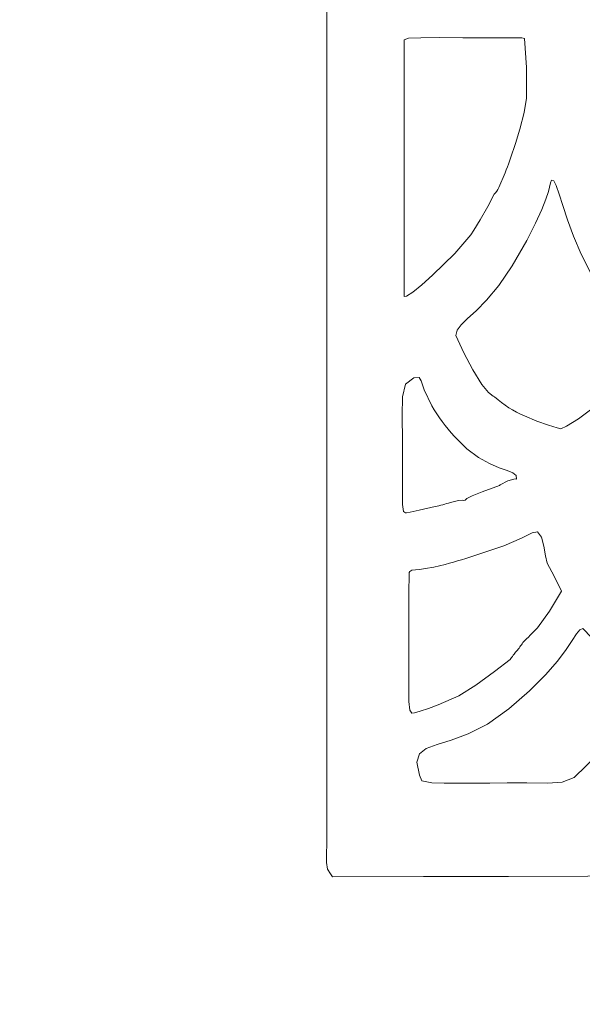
# Model space of a CAD drawing. Header units: millimetres. Extents: x -285 to 176, y -252 to 158.
# Tile 133 of 256: x 7 to 13, y -51 to -40. Entities that reach past the tile are written whole.
import ezdxf

# ---------------------------------------------------------------- set-up
doc = ezdxf.new("R2010")
doc.units = ezdxf.units.MM
doc.header["$MEASUREMENT"] = 0
doc.layers.add('Layer 1', color=7, linetype='Continuous')

msp = doc.modelspace()

# ---------------------------------------------------------------- linework, layer by layer
at = {"layer": 'Layer 1', "color": 1, "lineweight": 9}
msp.add_open_spline([(-4.334, -26.4073), (-4.334, -26.4073), (-6.4683, -24.2765), (-6.4683, -24.2765), (-6.4683, -24.2765), (-6.4683, -24.2765), (0.6049, -17.2034), (0.6049, -17.2034), (0.6049, -17.2034), (0.6049, -17.2034), (2.7357, -19.3376), (2.7357, -19.3376), (2.7357, -19.3376), (2.7357, -19.3376), (12.0948, -9.9785), (12.0948, -9.9785), (12.0948, -9.9785), (12.0948, -9.9785), (10.0275, -7.9112), (10.0275, -7.9112), (10.0275, -7.9112), (10.0275, -7.9112), (17.1008, -0.838), (17.1008, -0.838), (17.1008, -0.838), (17.1008, -0.838), (19.168, -2.9088), (19.168, -2.9088), (19.168, -2.9088), (19.168, -2.9088), (27.4089, 5.3356), (27.4089, 5.3356), (27.4089, 5.3356), (27.4089, 5.3356), (35.6145, -2.87), (35.6145, -2.87), (35.6145, -2.87), (35.6145, -2.87), (37.6465, -0.838), (37.6465, -0.838), (37.6465, -0.838), (37.6465, -0.838), (44.7163, -7.9112), (44.7163, -7.9112), (44.7163, -7.9112), (44.7163, -7.9112), (42.6877, -9.9432), (42.6877, -9.9432), (42.6877, -9.9432), (42.6877, -9.9432), (52.0469, -19.3024), (52.0469, -19.3024), (52.0469, -19.3024), (52.0469, -19.3024), (54.1424, -17.2034), (54.1424, -17.2034), (54.1424, -17.2034), (54.1424, -17.2034), (61.212, -24.2765), (61.212, -24.2765), (61.212, -24.2765), (61.212, -24.2765), (59.1166, -26.372), (59.1166, -26.372), (59.1166, -26.372), (59.1166, -26.372), (60.5982, -27.8537), (60.5982, -27.8537), (60.5982, -27.8537), (60.5982, -27.8537), (61.8752, -29.6598), (61.8752, -29.6598), (61.8752, -29.6598), (61.8752, -29.6598), (61.8752, -73.6689), (61.8752, -73.6689), (61.8752, -73.6689), (61.8752, -73.6689), (61.8752, -73.9617), (61.8752, -73.9617), (61.8752, -73.9617), (61.8752, -73.9617), (61.8752, -103.3622), (61.8752, -103.3622), (61.8752, -103.3622), (61.8752, -103.3622), (50.7204, -103.3622), (50.7204, -103.3622), (50.7204, -103.3622), (50.7204, -103.3622), (50.7204, -106.2513), (50.7204, -106.2513), (50.7204, -106.2513), (50.7204, -106.2513), (35.4205, -106.2513), (35.4205, -106.2513), (35.4205, -106.2513), (35.4205, -106.2513), (35.4205, -103.3622), (35.4205, -103.3622), (35.4205, -103.3622), (35.4205, -103.3622), (19.3338, -103.3622), (19.3338, -103.3622), (19.3338, -103.3622), (19.3338, -103.3622), (19.3338, -106.2513), (19.3338, -106.2513), (19.3338, -106.2513), (19.3338, -106.2513), (4.0338, -106.2513), (4.0338, -106.2513), (4.0338, -106.2513), (4.0338, -106.2513), (4.0338, -103.3622), (4.0338, -103.3622), (4.0338, -103.3622), (4.0338, -103.3622), (-7.121, -103.3622), (-7.121, -103.3622), (-7.121, -103.3622), (-7.121, -103.3622), (-7.121, -73.6972), (-7.121, -73.6972), (-7.121, -73.6972), (-7.121, -73.6972), (-7.121, -29.6598), (-7.121, -29.6598), (-7.121, -29.6598), (-7.121, -29.6598), (-5.8757, -27.9489), (-5.8757, -27.9489), (-5.8757, -27.9489), (-5.8757, -27.9489), (-4.334, -26.4073), (-4.334, -26.4073)], degree=3, knots=[0, 0, 0, 0, 0.0285714, 0.0285714, 0.0285714, 0.0285714, 0.0571429, 0.0571429, 0.0571429, 0.0571429, 0.0857143, 0.0857143, 0.0857143, 0.0857143, 0.1142857, 0.1142857, 0.1142857, 0.1142857, 0.1428571, 0.1428571, 0.1428571, 0.1428571, 0.1714286, 0.1714286, 0.1714286, 0.1714286, 0.2, 0.2, 0.2, 0.2, 0.2285714, 0.2285714, 0.2285714, 0.2285714, 0.2571429, 0.2571429, 0.2571429, 0.2571429, 0.2857143, 0.2857143, 0.2857143, 0.2857143, 0.3142857, 0.3142857, 0.3142857, 0.3142857, 0.3428571, 0.3428571, 0.3428571, 0.3428571, 0.3714286, 0.3714286, 0.3714286, 0.3714286, 0.4, 0.4, 0.4, 0.4, 0.4285714, 0.4285714, 0.4285714, 0.4285714, 0.4571429, 0.4571429, 0.4571429, 0.4571429, 0.4857143, 0.4857143, 0.4857143, 0.4857143, 0.5142857, 0.5142857, 0.5142857, 0.5142857, 0.5428571, 0.5428571, 0.5428571, 0.5428571, 0.5714286, 0.5714286, 0.5714286, 0.5714286, 0.6, 0.6, 0.6, 0.6, 0.6285714, 0.6285714, 0.6285714, 0.6285714, 0.6571429, 0.6571429, 0.6571429, 0.6571429, 0.6857143, 0.6857143, 0.6857143, 0.6857143, 0.7142857, 0.7142857, 0.7142857, 0.7142857, 0.7428571, 0.7428571, 0.7428571, 0.7428571, 0.7714286, 0.7714286, 0.7714286, 0.7714286, 0.8, 0.8, 0.8, 0.8, 0.8285714, 0.8285714, 0.8285714, 0.8285714, 0.8571429, 0.8571429, 0.8571429, 0.8571429, 0.8857143, 0.8857143, 0.8857143, 0.8857143, 0.9142857, 0.9142857, 0.9142857, 0.9142857, 0.9428571, 0.9428571, 0.9428571, 0.9428571, 1, 1, 1, 1], dxfattribs=at)
at = {"layer": 'Layer 1', "color": 3, "lineweight": 9}
for points, knots in [([(10.1158, -48.7346), (10.1158, -48.7346), (10.114, -48.851), (10.114, -48.851), (10.114, -48.851), (10.114, -48.851), (10.1145, -48.9462), (10.1145, -48.9462), (10.1145, -48.9462), (10.1145, -48.9462), (10.1262, -49.0203), (10.1262, -49.0203), (10.1262, -49.0203), (10.1262, -49.0203), (10.158, -49.0733), (10.158, -49.0733), (10.158, -49.0733), (10.158, -49.0733), (10.1792, -49.105), (10.1792, -49.105), (10.1792, -49.105), (10.1792, -49.105), (11.1942, -49.1024), (11.1942, -49.1024), (11.1942, -49.1024), (11.1942, -49.1024), (12.1438, -49.0999), (12.1438, -49.0999), (12.1438, -49.0999), (12.1438, -49.0999), (13.0279, -49.0974), (13.0279, -49.0974), (13.0279, -49.0974), (13.0279, -49.0974), (13.8465, -49.0951), (13.8465, -49.0951), (13.8465, -49.0951), (13.8465, -49.0951), (14.5996, -49.0928), (14.5996, -49.0928), (14.5996, -49.0928), (14.5996, -49.0928), (15.2874, -49.0906), (15.2874, -49.0906), (15.2874, -49.0906), (15.2874, -49.0906), (15.9097, -49.0885), (15.9097, -49.0885), (15.9097, -49.0885), (15.9097, -49.0885), (16.4666, -49.0865), (16.4666, -49.0865), (16.4666, -49.0865), (16.4666, -49.0865), (16.9581, -49.0845), (16.9581, -49.0845), (16.9581, -49.0845), (16.9581, -49.0845), (17.3842, -49.0827), (17.3842, -49.0827), (17.3842, -49.0827), (17.3842, -49.0827), (17.745, -49.0809), (17.745, -49.0809), (17.745, -49.0809), (17.745, -49.0809), (18.0403, -49.0792), (18.0403, -49.0792), (18.0403, -49.0792), (18.0403, -49.0792), (18.2704, -49.0776), (18.2704, -49.0776), (18.2704, -49.0776), (18.2704, -49.0776), (18.435, -49.0761), (18.435, -49.0761), (18.435, -49.0761), (18.435, -49.0761), (18.5343, -49.0746), (18.5343, -49.0746), (18.5343, -49.0746), (18.5343, -49.0746), (18.5683, -49.0733), (18.5683, -49.0733), (18.5683, -49.0733), (18.5683, -49.0733), (18.5974, -49.0454), (18.5974, -49.0454), (18.5974, -49.0454), (18.5974, -49.0454), (18.6, -49.0415), (18.6, -49.0415), (18.6, -49.0415), (18.6, -49.0415), (18.6, -38.4688), (18.6, -38.4688), (18.6, -38.4688), (18.6, -38.4688), (18.5939, -38.4172), (18.5939, -38.4172), (18.5939, -38.4172), (18.5939, -38.4172), (18.5885, -38.3494), (18.5885, -38.3494), (18.5885, -38.3494), (18.5885, -38.3494), (18.584, -38.2427), (18.584, -38.2427), (18.584, -38.2427), (18.584, -38.2427), (18.5802, -38.0747), (18.5802, -38.0747), (18.5802, -38.0747), (18.5802, -38.0747), (18.5785, -37.9606), (18.5785, -37.9606), (18.5785, -37.9606), (18.5785, -37.9606), (18.577, -37.8227), (18.577, -37.8227), (18.577, -37.8227), (18.577, -37.8227), (18.5757, -37.6582), (18.5757, -37.6582), (18.5757, -37.6582), (18.5757, -37.6582), (18.5745, -37.4642), (18.5745, -37.4642), (18.5745, -37.4642), (18.5745, -37.4642), (18.5734, -37.238), (18.5734, -37.238), (18.5734, -37.238), (18.5734, -37.238), (18.5725, -36.9767), (18.5725, -36.9767), (18.5725, -36.9767), (18.5725, -36.9767), (18.5717, -36.6774), (18.5717, -36.6774), (18.5717, -36.6774), (18.5717, -36.6774), (18.5709, -36.3375), (18.5709, -36.3375), (18.5709, -36.3375), (18.5709, -36.3375), (18.5703, -35.954), (18.5703, -35.954), (18.5703, -35.954), (18.5703, -35.954), (18.5698, -35.5242), (18.5698, -35.5242), (18.5698, -35.5242), (18.5698, -35.5242), (18.5694, -35.0452), (18.5694, -35.0452), (18.5694, -35.0452), (18.5694, -35.0452), (18.5691, -34.5141), (18.5691, -34.5141), (18.5691, -34.5141), (18.5691, -34.5141), (18.5688, -33.9283), (18.5688, -33.9283), (18.5688, -33.9283), (18.5688, -33.9283), (18.5686, -33.2848), (18.5686, -33.2848), (18.5686, -33.2848), (18.5686, -33.2848), (18.5684, -32.5808), (18.5684, -32.5808), (18.5684, -32.5808), (18.5684, -32.5808), (18.5683, -31.8136), (18.5683, -31.8136), (18.5683, -31.8136), (18.5683, -31.8136), (18.5683, -30.9803), (18.5683, -30.9803), (18.5683, -30.9803), (18.5683, -30.9803), (18.5682, -30.078), (18.5682, -30.078), (18.5682, -30.078), (18.5682, -30.078), (18.5682, -29.1041), (18.5682, -29.1041), (18.5682, -29.1041), (18.5682, -29.1041), (18.5682, -28.0555), (18.5682, -28.0555), (18.5682, -28.0555), (18.5682, -28.0555), (18.5683, -26.9296), (18.5683, -26.9296), (18.5683, -26.9296), (18.5683, -26.9296), (18.5683, -25.7235), (18.5683, -25.7235), (18.5683, -25.7235), (18.5683, -25.7235), (18.5683, -24.4343), (18.5683, -24.4343), (18.5683, -24.4343), (18.5683, -24.4343), (18.5683, -23.0594), (18.5683, -23.0594), (18.5683, -23.0594), (18.5683, -23.0594), (18.5672, -22.7164), (18.5672, -22.7164), (18.5672, -22.7164), (18.5672, -22.7164), (18.5601, -22.3181), (18.5601, -22.3181), (18.5601, -22.3181), (18.5601, -22.3181), (18.5412, -21.8703), (18.5412, -21.8703), (18.5412, -21.8703), (18.5412, -21.8703), (18.5048, -21.3784), (18.5048, -21.3784), (18.5048, -21.3784), (18.5048, -21.3784), (18.4453, -20.8482), (18.4453, -20.8482), (18.4453, -20.8482), (18.4453, -20.8482), (18.357, -20.2853), (18.357, -20.2853), (18.357, -20.2853), (18.357, -20.2853), (18.2341, -19.6952), (18.2341, -19.6952), (18.2341, -19.6952), (18.2341, -19.6952), (18.0709, -19.0836), (18.0709, -19.0836), (18.0709, -19.0836), (18.0709, -19.0836), (17.9781, -18.7968), (17.9781, -18.7968), (17.9781, -18.7968), (17.9781, -18.7968), (17.8566, -18.4625), (17.8566, -18.4625), (17.8566, -18.4625), (17.8566, -18.4625), (17.708, -18.0923), (17.708, -18.0923), (17.708, -18.0923), (17.708, -18.0923), (17.5338, -17.6976), (17.5338, -17.6976), (17.5338, -17.6976), (17.5338, -17.6976), (17.1144, -16.8805), (17.1144, -16.8805), (17.1144, -16.8805), (17.1144, -16.8805), (16.6103, -16.1027), (16.6103, -16.1027), (16.6103, -16.1027), (16.2914, -15.685), (15.9412, -15.2923), (15.5626, -14.9279), (15.5626, -14.9279), (15.5626, -14.9279), (15.1867, -14.5831), (15.1867, -14.5831), (15.1867, -14.5831), (15.1867, -14.5831), (14.7984, -14.273), (14.7984, -14.273), (14.7984, -14.273), (14.7984, -14.273), (14.624, -14.1481), (14.624, -14.1481), (14.624, -14.1481), (14.624, -14.1481), (14.4757, -14.0523), (14.4757, -14.0523), (14.4757, -14.0523), (14.4757, -14.0523), (14.3632, -13.9924), (14.3632, -13.9924), (14.3632, -13.9924), (14.3632, -13.9924), (14.2961, -13.9754), (14.2961, -13.9754), (14.2961, -13.9754), (14.2961, -13.9754), (14.2581, -13.9994), (14.2581, -13.9994), (14.2581, -13.9994), (14.2581, -13.9994), (14.175, -14.0602), (14.175, -14.0602), (14.175, -14.0602), (14.175, -14.0602), (14.0575, -14.1491), (14.0575, -14.1491), (14.0575, -14.1491), (14.0575, -14.1491), (13.9165, -14.2572), (13.9165, -14.2572), (13.9165, -14.2572), (13.9165, -14.2572), (13.6071, -14.4958), (13.6071, -14.4958), (13.6071, -14.4958), (13.6071, -14.4958), (13.3331, -14.7057), (13.3331, -14.7057), (13.3331, -14.7057), (13.3331, -14.7057), (13.3089, -14.7262), (13.3089, -14.7262), (13.3089, -14.7262), (13.3089, -14.7262), (13.2486, -14.7799), (13.2486, -14.7799), (13.2486, -14.7799), (13.2486, -14.7799), (13.1588, -14.863), (13.1588, -14.863), (13.1588, -14.863), (13.1588, -14.863), (13.046, -14.9715), (13.046, -14.9715), (13.046, -14.9715), (13.046, -14.9715), (12.7779, -15.2499), (12.7779, -15.2499), (12.7779, -15.2499), (12.7779, -15.2499), (12.4969, -15.5841), (12.4969, -15.5841), (12.4969, -15.5841), (12.4969, -15.5841), (12.4759, -15.6008), (12.4759, -15.6008), (12.4759, -15.6008), (12.4759, -15.6008), (12.421, -15.65), (12.421, -15.65), (12.421, -15.65), (12.421, -15.65), (12.3283, -15.7499), (12.3283, -15.7499), (12.3283, -15.7499), (12.3283, -15.7499), (12.194, -15.9187), (12.194, -15.9187), (12.194, -15.9187), (12.194, -15.9187), (12.11, -16.0347), (12.11, -16.0347), (12.11, -16.0347), (12.11, -16.0347), (12.0142, -16.1747), (12.0142, -16.1747), (12.0142, -16.1747), (12.0142, -16.1747), (11.9061, -16.341), (11.9061, -16.341), (11.9061, -16.341), (11.9061, -16.341), (11.7851, -16.536), (11.7851, -16.536), (11.7851, -16.536), (11.7851, -16.536), (11.6509, -16.7619), (11.6509, -16.7619), (11.6509, -16.7619), (11.6509, -16.7619), (11.5028, -17.021), (11.5028, -17.021), (11.5028, -17.021), (11.5028, -17.021), (11.3406, -17.3155), (11.3406, -17.3155), (11.3406, -17.3155), (11.3406, -17.3155), (11.1635, -17.6478), (11.1635, -17.6478), (11.1635, -17.6478), (11.1635, -17.6478), (11.055, -17.8796), (11.055, -17.8796), (11.055, -17.8796), (11.055, -17.8796), (10.9328, -18.182), (10.9328, -18.182), (10.9328, -18.182), (10.9328, -18.182), (10.8046, -18.5331), (10.8046, -18.5331), (10.8046, -18.5331), (10.8046, -18.5331), (10.678, -18.9108), (10.678, -18.9108), (10.678, -18.9108), (10.678, -18.9108), (10.5604, -19.2931), (10.5604, -19.2931), (10.5604, -19.2931), (10.5604, -19.2931), (10.4595, -19.658), (10.4595, -19.658), (10.4595, -19.658), (10.4595, -19.658), (10.3828, -19.9836), (10.3828, -19.9836), (10.3828, -19.9836), (10.3828, -19.9836), (10.3379, -20.2478), (10.3379, -20.2478), (10.3379, -20.2478), (10.3379, -20.2478), (10.3139, -20.4335), (10.3139, -20.4335), (10.3139, -20.4335), (10.3139, -20.4335), (10.2909, -20.5856), (10.2909, -20.5856), (10.2909, -20.5856), (10.2909, -20.5856), (10.269, -20.7117), (10.269, -20.7117), (10.269, -20.7117), (10.269, -20.7117), (10.2482, -20.8192), (10.2482, -20.8192), (10.2482, -20.8192), (10.2482, -20.8192), (10.2103, -21.0091), (10.2103, -21.0091), (10.2103, -21.0091), (10.2103, -21.0091), (10.178, -21.2157), (10.178, -21.2157), (10.178, -21.2157), (10.178, -21.2157), (10.164, -21.3442), (10.164, -21.3442), (10.164, -21.3442), (10.164, -21.3442), (10.1517, -21.4996), (10.1517, -21.4996), (10.1517, -21.4996), (10.1517, -21.4996), (10.1411, -21.6893), (10.1411, -21.6893), (10.1411, -21.6893), (10.1411, -21.6893), (10.1322, -21.9211), (10.1322, -21.9211), (10.1322, -21.9211), (10.1322, -21.9211), (10.1252, -22.2024), (10.1252, -22.2024), (10.1252, -22.2024), (10.1252, -22.2024), (10.12, -22.5409), (10.12, -22.5409), (10.12, -22.5409), (10.12, -22.5409), (10.1169, -22.9439), (10.1169, -22.9439), (10.1169, -22.9439), (10.1169, -22.9439), (10.1158, -23.4193), (10.1158, -23.4193), (10.1158, -23.4193), (10.1158, -23.4193), (10.1158, -48.7346), (10.1158, -48.7346), (10.1158, -48.7346), (10.1158, -48.7346), (10.1158, -48.7346), (10.1158, -48.7346)], [0, 0, 0, 0, 0.0081967, 0.0081967, 0.0081967, 0.0081967, 0.0163934, 0.0163934, 0.0163934, 0.0163934, 0.0245902, 0.0245902, 0.0245902, 0.0245902, 0.0327869, 0.0327869, 0.0327869, 0.0327869, 0.0409836, 0.0409836, 0.0409836, 0.0409836, 0.0491803, 0.0491803, 0.0491803, 0.0491803, 0.057377, 0.057377, 0.057377, 0.057377, 0.0655738, 0.0655738, 0.0655738, 0.0655738, 0.0737705, 0.0737705, 0.0737705, 0.0737705, 0.0819672, 0.0819672, 0.0819672, 0.0819672, 0.0901639, 0.0901639, 0.0901639, 0.0901639, 0.0983607, 0.0983607, 0.0983607, 0.0983607, 0.1065574, 0.1065574, 0.1065574, 0.1065574, 0.1147541, 0.1147541, 0.1147541, 0.1147541, 0.1229508, 0.1229508, 0.1229508, 0.1229508, 0.1311475, 0.1311475, 0.1311475, 0.1311475, 0.1393443, 0.1393443, 0.1393443, 0.1393443, 0.147541, 0.147541, 0.147541, 0.147541, 0.1557377, 0.1557377, 0.1557377, 0.1557377, 0.1639344, 0.1639344, 0.1639344, 0.1639344, 0.1721311, 0.1721311, 0.1721311, 0.1721311, 0.1803279, 0.1803279, 0.1803279, 0.1803279, 0.1885246, 0.1885246, 0.1885246, 0.1885246, 0.1967213, 0.1967213, 0.1967213, 0.1967213, 0.204918, 0.204918, 0.204918, 0.204918, 0.2131148, 0.2131148, 0.2131148, 0.2131148, 0.2213115, 0.2213115, 0.2213115, 0.2213115, 0.2295082, 0.2295082, 0.2295082, 0.2295082, 0.2377049, 0.2377049, 0.2377049, 0.2377049, 0.2459016, 0.2459016, 0.2459016, 0.2459016, 0.2540984, 0.2540984, 0.2540984, 0.2540984, 0.2622951, 0.2622951, 0.2622951, 0.2622951, 0.2704918, 0.2704918, 0.2704918, 0.2704918, 0.2786885, 0.2786885, 0.2786885, 0.2786885, 0.2868852, 0.2868852, 0.2868852, 0.2868852, 0.295082, 0.295082, 0.295082, 0.295082, 0.3032787, 0.3032787, 0.3032787, 0.3032787, 0.3114754, 0.3114754, 0.3114754, 0.3114754, 0.3196721, 0.3196721, 0.3196721, 0.3196721, 0.3278689, 0.3278689, 0.3278689, 0.3278689, 0.3360656, 0.3360656, 0.3360656, 0.3360656, 0.3442623, 0.3442623, 0.3442623, 0.3442623, 0.352459, 0.352459, 0.352459, 0.352459, 0.3606557, 0.3606557, 0.3606557, 0.3606557, 0.3688525, 0.3688525, 0.3688525, 0.3688525, 0.3770492, 0.3770492, 0.3770492, 0.3770492, 0.3852459, 0.3852459, 0.3852459, 0.3852459, 0.3934426, 0.3934426, 0.3934426, 0.3934426, 0.4016393, 0.4016393, 0.4016393, 0.4016393, 0.4098361, 0.4098361, 0.4098361, 0.4098361, 0.4180328, 0.4180328, 0.4180328, 0.4180328, 0.4262295, 0.4262295, 0.4262295, 0.4262295, 0.4344262, 0.4344262, 0.4344262, 0.4344262, 0.442623, 0.442623, 0.442623, 0.442623, 0.4508197, 0.4508197, 0.4508197, 0.4508197, 0.4590164, 0.4590164, 0.4590164, 0.4590164, 0.4672131, 0.4672131, 0.4672131, 0.4672131, 0.4754098, 0.4754098, 0.4754098, 0.4754098, 0.4836066, 0.4836066, 0.4836066, 0.4836066, 0.4918033, 0.4918033, 0.4918033, 0.4918033, 0.5, 0.5, 0.5, 0.5, 0.5081967, 0.5081967, 0.5081967, 0.5081967, 0.5163934, 0.5163934, 0.5163934, 0.5163934, 0.5245902, 0.5245902, 0.5245902, 0.5245902, 0.5327869, 0.5327869, 0.5327869, 0.5327869, 0.5409836, 0.5409836, 0.5409836, 0.5409836, 0.5491803, 0.5491803, 0.5491803, 0.5491803, 0.557377, 0.557377, 0.557377, 0.557377, 0.5655738, 0.5655738, 0.5655738, 0.5655738, 0.5737705, 0.5737705, 0.5737705, 0.5737705, 0.5819672, 0.5819672, 0.5819672, 0.5819672, 0.5901639, 0.5901639, 0.5901639, 0.5901639, 0.5983607, 0.5983607, 0.5983607, 0.5983607, 0.6065574, 0.6065574, 0.6065574, 0.6065574, 0.6147541, 0.6147541, 0.6147541, 0.6147541, 0.6229508, 0.6229508, 0.6229508, 0.6229508, 0.6311475, 0.6311475, 0.6311475, 0.6311475, 0.6393443, 0.6393443, 0.6393443, 0.6393443, 0.647541, 0.647541, 0.647541, 0.647541, 0.6557377, 0.6557377, 0.6557377, 0.6557377, 0.6639344, 0.6639344, 0.6639344, 0.6639344, 0.6721311, 0.6721311, 0.6721311, 0.6721311, 0.6803279, 0.6803279, 0.6803279, 0.6803279, 0.6885246, 0.6885246, 0.6885246, 0.6885246, 0.6967213, 0.6967213, 0.6967213, 0.6967213, 0.704918, 0.704918, 0.704918, 0.704918, 0.7131148, 0.7131148, 0.7131148, 0.7131148, 0.7213115, 0.7213115, 0.7213115, 0.7213115, 0.7295082, 0.7295082, 0.7295082, 0.7295082, 0.7377049, 0.7377049, 0.7377049, 0.7377049, 0.7459016, 0.7459016, 0.7459016, 0.7459016, 0.7540984, 0.7540984, 0.7540984, 0.7540984, 0.7622951, 0.7622951, 0.7622951, 0.7622951, 0.7704918, 0.7704918, 0.7704918, 0.7704918, 0.7786885, 0.7786885, 0.7786885, 0.7786885, 0.7868852, 0.7868852, 0.7868852, 0.7868852, 0.795082, 0.795082, 0.795082, 0.795082, 0.8032787, 0.8032787, 0.8032787, 0.8032787, 0.8114754, 0.8114754, 0.8114754, 0.8114754, 0.8196721, 0.8196721, 0.8196721, 0.8196721, 0.8278689, 0.8278689, 0.8278689, 0.8278689, 0.8360656, 0.8360656, 0.8360656, 0.8360656, 0.8442623, 0.8442623, 0.8442623, 0.8442623, 0.852459, 0.852459, 0.852459, 0.852459, 0.8606557, 0.8606557, 0.8606557, 0.8606557, 0.8688525, 0.8688525, 0.8688525, 0.8688525, 0.8770492, 0.8770492, 0.8770492, 0.8770492, 0.8852459, 0.8852459, 0.8852459, 0.8852459, 0.8934426, 0.8934426, 0.8934426, 0.8934426, 0.9016393, 0.9016393, 0.9016393, 0.9016393, 0.9098361, 0.9098361, 0.9098361, 0.9098361, 0.9180328, 0.9180328, 0.9180328, 0.9180328, 0.9262295, 0.9262295, 0.9262295, 0.9262295, 0.9344262, 0.9344262, 0.9344262, 0.9344262, 0.942623, 0.942623, 0.942623, 0.942623, 0.9508197, 0.9508197, 0.9508197, 0.9508197, 0.9590164, 0.9590164, 0.9590164, 0.9590164, 0.9672131, 0.9672131, 0.9672131, 0.9672131, 0.9754098, 0.9754098, 0.9754098, 0.9754098, 0.9836066, 0.9836066, 0.9836066, 0.9836066, 1, 1, 1, 1]), ([(10.9801, -42.628), (10.9801, -42.628), (11.0069, -42.6268), (11.0069, -42.6268), (11.0069, -42.6268), (11.0069, -42.6268), (11.0766, -42.5801), (11.0766, -42.5801), (11.0766, -42.5801), (11.0766, -42.5801), (11.1772, -42.4984), (11.1772, -42.4984), (11.1772, -42.4984), (11.1772, -42.4984), (11.2968, -42.3925), (11.2968, -42.3925), (11.2968, -42.3925), (11.2968, -42.3925), (11.5447, -42.1508), (11.5447, -42.1508), (11.5447, -42.1508), (11.5447, -42.1508), (11.7244, -41.9401), (11.7244, -41.9401), (11.7244, -41.9401), (11.7244, -41.9401), (11.7563, -41.8904), (11.7563, -41.8904), (11.7563, -41.8904), (11.7563, -41.8904), (11.8285, -41.7725), (11.8285, -41.7725), (11.8285, -41.7725), (11.8285, -41.7725), (11.914, -41.6256), (11.914, -41.6256), (11.914, -41.6256), (11.914, -41.6256), (11.9855, -41.4886), (11.9855, -41.4886), (11.9855, -41.4886), (12.0061, -41.4669), (12.0228, -41.4418), (12.0348, -41.4145), (12.0348, -41.4145), (12.0348, -41.4145), (12.1054, -41.2487), (12.1054, -41.2487), (12.1054, -41.2487), (12.1405, -41.1628), (12.1722, -41.0758), (12.2007, -40.9876), (12.2007, -40.9876), (12.2007, -40.9876), (12.2238, -40.9206), (12.2238, -40.9206), (12.2238, -40.9206), (12.2238, -40.9206), (12.2717, -40.764), (12.2717, -40.764), (12.2717, -40.764), (12.2717, -40.764), (12.3203, -40.5763), (12.3203, -40.5763), (12.3203, -40.5763), (12.3203, -40.5763), (12.3453, -40.4161), (12.3453, -40.4161), (12.3453, -40.4161), (12.3453, -40.4161), (12.3462, -40.0735), (12.3462, -40.0735), (12.3462, -40.0735), (12.3462, -40.0735), (12.3206, -39.7494), (12.3206, -39.7494), (12.3206, -39.7494), (12.3206, -39.7494), (12.2926, -39.7438), (12.2926, -39.7438), (12.2926, -39.7438), (12.2926, -39.7438), (12.1994, -39.7418), (12.1994, -39.7418), (12.1994, -39.7418), (12.1994, -39.7418), (12.1142, -39.7417), (12.1142, -39.7417), (12.1142, -39.7417), (12.1142, -39.7417), (11.9957, -39.7419), (11.9957, -39.7419), (11.9957, -39.7419), (11.9957, -39.7419), (11.8383, -39.7421), (11.8383, -39.7421), (11.8383, -39.7421), (11.8383, -39.7421), (11.6362, -39.7423), (11.6362, -39.7423), (11.6362, -39.7423), (11.6362, -39.7423), (11.373, -39.7412), (11.373, -39.7412), (11.373, -39.7412), (11.373, -39.7412), (11.1654, -39.7414), (11.1654, -39.7414), (11.1654, -39.7414), (11.1654, -39.7414), (11.0291, -39.7482), (11.0291, -39.7482), (11.0291, -39.7482), (11.0291, -39.7482), (10.9801, -39.767), (10.9801, -39.767), (10.9801, -39.767), (10.9801, -39.767), (10.9801, -42.628), (10.9801, -42.628), (10.9801, -42.628), (10.9801, -42.628), (10.9801, -42.628), (10.9801, -42.628)], [0, 0, 0, 0, 0.03125, 0.03125, 0.03125, 0.03125, 0.0625, 0.0625, 0.0625, 0.0625, 0.09375, 0.09375, 0.09375, 0.09375, 0.125, 0.125, 0.125, 0.125, 0.15625, 0.15625, 0.15625, 0.15625, 0.1875, 0.1875, 0.1875, 0.1875, 0.21875, 0.21875, 0.21875, 0.21875, 0.25, 0.25, 0.25, 0.25, 0.28125, 0.28125, 0.28125, 0.28125, 0.3125, 0.3125, 0.3125, 0.3125, 0.34375, 0.34375, 0.34375, 0.34375, 0.375, 0.375, 0.375, 0.375, 0.40625, 0.40625, 0.40625, 0.40625, 0.4375, 0.4375, 0.4375, 0.4375, 0.46875, 0.46875, 0.46875, 0.46875, 0.5, 0.5, 0.5, 0.5, 0.53125, 0.53125, 0.53125, 0.53125, 0.5625, 0.5625, 0.5625, 0.5625, 0.59375, 0.59375, 0.59375, 0.59375, 0.625, 0.625, 0.625, 0.625, 0.65625, 0.65625, 0.65625, 0.65625, 0.6875, 0.6875, 0.6875, 0.6875, 0.71875, 0.71875, 0.71875, 0.71875, 0.75, 0.75, 0.75, 0.75, 0.78125, 0.78125, 0.78125, 0.78125, 0.8125, 0.8125, 0.8125, 0.8125, 0.84375, 0.84375, 0.84375, 0.84375, 0.875, 0.875, 0.875, 0.875, 0.90625, 0.90625, 0.90625, 0.90625, 0.9375, 0.9375, 0.9375, 0.9375, 1, 1, 1, 1]), ([(11.5551, -43.0655), (11.5551, -43.0655), (11.6438, -43.2586), (11.6438, -43.2586), (11.6438, -43.2586), (11.6438, -43.2586), (11.7457, -43.4465), (11.7457, -43.4465), (11.7457, -43.4465), (11.7457, -43.4465), (11.8448, -43.6109), (11.8448, -43.6109), (11.8448, -43.6109), (11.8448, -43.6109), (11.9217, -43.7013), (11.9217, -43.7013), (11.9217, -43.7013), (11.9217, -43.7013), (11.9714, -43.7401), (11.9714, -43.7401), (11.9714, -43.7401), (11.9714, -43.7401), (11.9891, -43.7499), (11.9891, -43.7499), (11.9891, -43.7499), (12.0877, -43.8393), (12.2011, -43.9109), (12.3242, -43.9615), (12.3242, -43.9615), (12.3242, -43.9615), (12.4595, -44.0213), (12.4595, -44.0213), (12.4595, -44.0213), (12.4595, -44.0213), (12.5888, -44.0669), (12.5888, -44.0669), (12.5888, -44.0669), (12.5888, -44.0669), (12.6864, -44.096), (12.6864, -44.096), (12.6864, -44.096), (12.6864, -44.096), (12.7263, -44.1062), (12.7263, -44.1062), (12.7263, -44.1062), (12.7263, -44.1062), (12.7926, -44.0759), (12.7926, -44.0759), (12.7926, -44.0759), (12.7926, -44.0759), (12.9231, -43.9937), (12.9231, -43.9937), (12.9231, -43.9937), (12.9231, -43.9937), (13.0866, -43.8725), (13.0866, -43.8725), (13.0866, -43.8725), (13.0866, -43.8725), (13.252, -43.7252), (13.252, -43.7252), (13.252, -43.7252), (13.3307, -43.6534), (13.4095, -43.5816), (13.4883, -43.51), (13.4883, -43.51), (13.4883, -43.51), (13.6158, -43.3851), (13.6158, -43.3851), (13.6158, -43.3851), (13.6158, -43.3851), (13.7035, -43.2736), (13.7035, -43.2736), (13.7035, -43.2736), (13.7035, -43.2736), (13.6864, -43.2475), (13.6864, -43.2475), (13.6864, -43.2475), (13.6864, -43.2475), (13.6389, -43.188), (13.6389, -43.188), (13.6389, -43.188), (13.6389, -43.188), (13.5674, -43.0994), (13.5674, -43.0994), (13.5674, -43.0994), (13.5674, -43.0994), (13.4778, -42.986), (13.4778, -42.986), (13.4778, -42.986), (13.4778, -42.986), (13.269, -42.7021), (13.269, -42.7021), (13.269, -42.7021), (13.269, -42.7021), (13.0615, -42.3705), (13.0615, -42.3705), (13.0615, -42.3705), (13.0615, -42.3705), (12.9535, -42.1559), (12.9535, -42.1559), (12.9535, -42.1559), (12.9535, -42.1559), (12.8677, -41.9549), (12.8677, -41.9549), (12.8677, -41.9549), (12.8677, -41.9549), (12.8007, -41.7727), (12.8007, -41.7727), (12.8007, -41.7727), (12.8007, -41.7727), (12.7489, -41.6147), (12.7489, -41.6147), (12.7489, -41.6147), (12.7489, -41.6147), (12.7089, -41.4861), (12.7089, -41.4861), (12.7089, -41.4861), (12.7089, -41.4861), (12.6771, -41.3922), (12.6771, -41.3922), (12.6771, -41.3922), (12.6771, -41.3922), (12.65, -41.3383), (12.65, -41.3383), (12.65, -41.3383), (12.65, -41.3383), (12.6241, -41.3298), (12.6241, -41.3298), (12.6241, -41.3298), (12.6241, -41.3298), (12.6139, -41.3606), (12.6139, -41.3606), (12.6139, -41.3606), (12.6139, -41.3606), (12.5897, -41.4576), (12.5897, -41.4576), (12.5897, -41.4576), (12.5897, -41.4576), (12.5606, -41.5429), (12.5606, -41.5429), (12.5606, -41.5429), (12.5606, -41.5429), (12.514, -41.6592), (12.514, -41.6592), (12.514, -41.6592), (12.514, -41.6592), (12.445, -41.8111), (12.445, -41.8111), (12.445, -41.8111), (12.445, -41.8111), (12.3489, -42.0036), (12.3489, -42.0036), (12.3489, -42.0036), (12.3489, -42.0036), (12.1861, -42.288), (12.1861, -42.288), (12.1861, -42.288), (12.1861, -42.288), (12.0354, -42.5059), (12.0354, -42.5059), (12.0354, -42.5059), (12.0354, -42.5059), (11.9, -42.6689), (11.9, -42.6689), (11.9, -42.6689), (11.9, -42.6689), (11.7827, -42.7885), (11.7827, -42.7885), (11.7827, -42.7885), (11.7827, -42.7885), (11.6866, -42.8765), (11.6866, -42.8765), (11.6866, -42.8765), (11.6866, -42.8765), (11.6147, -42.9442), (11.6147, -42.9442), (11.6147, -42.9442), (11.6147, -42.9442), (11.5699, -43.0034), (11.5699, -43.0034), (11.5699, -43.0034), (11.5699, -43.0034), (11.5551, -43.0655), (11.5551, -43.0655)], [0, 0, 0, 0, 0.0212766, 0.0212766, 0.0212766, 0.0212766, 0.0425532, 0.0425532, 0.0425532, 0.0425532, 0.0638298, 0.0638298, 0.0638298, 0.0638298, 0.0851064, 0.0851064, 0.0851064, 0.0851064, 0.106383, 0.106383, 0.106383, 0.106383, 0.1276596, 0.1276596, 0.1276596, 0.1276596, 0.1489362, 0.1489362, 0.1489362, 0.1489362, 0.1702128, 0.1702128, 0.1702128, 0.1702128, 0.1914894, 0.1914894, 0.1914894, 0.1914894, 0.212766, 0.212766, 0.212766, 0.212766, 0.2340426, 0.2340426, 0.2340426, 0.2340426, 0.2553191, 0.2553191, 0.2553191, 0.2553191, 0.2765957, 0.2765957, 0.2765957, 0.2765957, 0.2978723, 0.2978723, 0.2978723, 0.2978723, 0.3191489, 0.3191489, 0.3191489, 0.3191489, 0.3404255, 0.3404255, 0.3404255, 0.3404255, 0.3617021, 0.3617021, 0.3617021, 0.3617021, 0.3829787, 0.3829787, 0.3829787, 0.3829787, 0.4042553, 0.4042553, 0.4042553, 0.4042553, 0.4255319, 0.4255319, 0.4255319, 0.4255319, 0.4468085, 0.4468085, 0.4468085, 0.4468085, 0.4680851, 0.4680851, 0.4680851, 0.4680851, 0.4893617, 0.4893617, 0.4893617, 0.4893617, 0.5106383, 0.5106383, 0.5106383, 0.5106383, 0.5319149, 0.5319149, 0.5319149, 0.5319149, 0.5531915, 0.5531915, 0.5531915, 0.5531915, 0.5744681, 0.5744681, 0.5744681, 0.5744681, 0.5957447, 0.5957447, 0.5957447, 0.5957447, 0.6170213, 0.6170213, 0.6170213, 0.6170213, 0.6382979, 0.6382979, 0.6382979, 0.6382979, 0.6595745, 0.6595745, 0.6595745, 0.6595745, 0.6808511, 0.6808511, 0.6808511, 0.6808511, 0.7021277, 0.7021277, 0.7021277, 0.7021277, 0.7234043, 0.7234043, 0.7234043, 0.7234043, 0.7446809, 0.7446809, 0.7446809, 0.7446809, 0.7659574, 0.7659574, 0.7659574, 0.7659574, 0.787234, 0.787234, 0.787234, 0.787234, 0.8085106, 0.8085106, 0.8085106, 0.8085106, 0.8297872, 0.8297872, 0.8297872, 0.8297872, 0.8510638, 0.8510638, 0.8510638, 0.8510638, 0.8723404, 0.8723404, 0.8723404, 0.8723404, 0.893617, 0.893617, 0.893617, 0.893617, 0.9148936, 0.9148936, 0.9148936, 0.9148936, 0.9361702, 0.9361702, 0.9361702, 0.9361702, 0.9574468, 0.9574468, 0.9574468, 0.9574468, 1, 1, 1, 1]), ([(10.9942, -45.0445), (10.9942, -45.0445), (11.0049, -45.0444), (11.0049, -45.0444), (11.0049, -45.0444), (11.0049, -45.0444), (11.0476, -45.0356), (11.0476, -45.0356), (11.0476, -45.0356), (11.0476, -45.0356), (11.1465, -45.0137), (11.1465, -45.0137), (11.1465, -45.0137), (11.1465, -45.0137), (11.3257, -44.9739), (11.3257, -44.9739), (11.3257, -44.9739), (11.3828, -44.9607), (11.4393, -44.9454), (11.4952, -44.9281), (11.4952, -44.9281), (11.4952, -44.9281), (11.585, -44.9049), (11.585, -44.9049), (11.585, -44.9049), (11.585, -44.9049), (11.627, -44.9012), (11.627, -44.9012), (11.627, -44.9012), (11.627, -44.9012), (11.6444, -44.9048), (11.6444, -44.9048), (11.6444, -44.9048), (11.6444, -44.9048), (11.6609, -44.9034), (11.6609, -44.9034), (11.6609, -44.9034), (11.6609, -44.9034), (11.6624, -44.8989), (11.6624, -44.8989), (11.6624, -44.8989), (11.6624, -44.8989), (11.6808, -44.8835), (11.6808, -44.8835), (11.6808, -44.8835), (11.6808, -44.8835), (11.7368, -44.8542), (11.7368, -44.8542), (11.7368, -44.8542), (11.7368, -44.8542), (11.8514, -44.8081), (11.8514, -44.8081), (11.8514, -44.8081), (11.8514, -44.8081), (12.0419, -44.7376), (12.0419, -44.7376), (12.0419, -44.7376), (12.0419, -44.7376), (12.0499, -44.7301), (12.0499, -44.7301), (12.0499, -44.7301), (12.0499, -44.7301), (12.1372, -44.6882), (12.1372, -44.6882), (12.1372, -44.6882), (12.1372, -44.6882), (12.2179, -44.663), (12.2179, -44.663), (12.2179, -44.663), (12.2179, -44.663), (12.2324, -44.667), (12.2324, -44.667), (12.2324, -44.667), (12.2324, -44.667), (12.2291, -44.6266), (12.2291, -44.6266), (12.2291, -44.6266), (12.2291, -44.6266), (12.1929, -44.5975), (12.1929, -44.5975), (12.1929, -44.5975), (12.1929, -44.5975), (12.1284, -44.5715), (12.1284, -44.5715), (12.1284, -44.5715), (12.1284, -44.5715), (12.0402, -44.54), (12.0402, -44.54), (12.0402, -44.54), (12.0402, -44.54), (11.9328, -44.4946), (11.9328, -44.4946), (11.9328, -44.4946), (11.9328, -44.4946), (11.8108, -44.4269), (11.8108, -44.4269), (11.8108, -44.4269), (11.8108, -44.4269), (11.6787, -44.3284), (11.6787, -44.3284), (11.6787, -44.3284), (11.6787, -44.3284), (11.541, -44.1908), (11.541, -44.1908), (11.541, -44.1908), (11.4455, -44.0852), (11.3604, -43.9706), (11.287, -43.8486), (11.287, -43.8486), (11.287, -43.8486), (11.2041, -43.6721), (11.2041, -43.6721), (11.2041, -43.6721), (11.2041, -43.6721), (11.171, -43.5716), (11.171, -43.5716), (11.171, -43.5716), (11.171, -43.5716), (11.1466, -43.532), (11.1466, -43.532), (11.1466, -43.532), (11.1466, -43.532), (11.0894, -43.5381), (11.0894, -43.5381), (11.0894, -43.5381), (11.0894, -43.5381), (10.9952, -43.6086), (10.9952, -43.6086), (10.9952, -43.6086), (10.9952, -43.6086), (10.9598, -43.748), (10.9598, -43.748), (10.9598, -43.748), (10.9598, -43.748), (10.9575, -43.9588), (10.9575, -43.9588), (10.9575, -43.9588), (10.9575, -43.9588), (10.9624, -44.2437), (10.9624, -44.2437), (10.9624, -44.2437), (10.9624, -44.2437), (10.9621, -44.5191), (10.9621, -44.5191), (10.9621, -44.5191), (10.9621, -44.5191), (10.9614, -44.721), (10.9614, -44.721), (10.9614, -44.721), (10.9614, -44.721), (10.9613, -44.861), (10.9613, -44.861), (10.9613, -44.861), (10.9613, -44.861), (10.9624, -44.951), (10.9624, -44.951), (10.9624, -44.951), (10.9624, -44.951), (10.9714, -45.0275), (10.9714, -45.0275), (10.9714, -45.0275), (10.9714, -45.0275), (10.9942, -45.0445), (10.9942, -45.0445)], [0, 0, 0, 0, 0.0238095, 0.0238095, 0.0238095, 0.0238095, 0.047619, 0.047619, 0.047619, 0.047619, 0.0714286, 0.0714286, 0.0714286, 0.0714286, 0.0952381, 0.0952381, 0.0952381, 0.0952381, 0.1190476, 0.1190476, 0.1190476, 0.1190476, 0.1428571, 0.1428571, 0.1428571, 0.1428571, 0.1666667, 0.1666667, 0.1666667, 0.1666667, 0.1904762, 0.1904762, 0.1904762, 0.1904762, 0.2142857, 0.2142857, 0.2142857, 0.2142857, 0.2380952, 0.2380952, 0.2380952, 0.2380952, 0.2619048, 0.2619048, 0.2619048, 0.2619048, 0.2857143, 0.2857143, 0.2857143, 0.2857143, 0.3095238, 0.3095238, 0.3095238, 0.3095238, 0.3333333, 0.3333333, 0.3333333, 0.3333333, 0.3571429, 0.3571429, 0.3571429, 0.3571429, 0.3809524, 0.3809524, 0.3809524, 0.3809524, 0.4047619, 0.4047619, 0.4047619, 0.4047619, 0.4285714, 0.4285714, 0.4285714, 0.4285714, 0.452381, 0.452381, 0.452381, 0.452381, 0.4761905, 0.4761905, 0.4761905, 0.4761905, 0.5, 0.5, 0.5, 0.5, 0.5238095, 0.5238095, 0.5238095, 0.5238095, 0.547619, 0.547619, 0.547619, 0.547619, 0.5714286, 0.5714286, 0.5714286, 0.5714286, 0.5952381, 0.5952381, 0.5952381, 0.5952381, 0.6190476, 0.6190476, 0.6190476, 0.6190476, 0.6428571, 0.6428571, 0.6428571, 0.6428571, 0.6666667, 0.6666667, 0.6666667, 0.6666667, 0.6904762, 0.6904762, 0.6904762, 0.6904762, 0.7142857, 0.7142857, 0.7142857, 0.7142857, 0.7380952, 0.7380952, 0.7380952, 0.7380952, 0.7619048, 0.7619048, 0.7619048, 0.7619048, 0.7857143, 0.7857143, 0.7857143, 0.7857143, 0.8095238, 0.8095238, 0.8095238, 0.8095238, 0.8333333, 0.8333333, 0.8333333, 0.8333333, 0.8571429, 0.8571429, 0.8571429, 0.8571429, 0.8809524, 0.8809524, 0.8809524, 0.8809524, 0.9047619, 0.9047619, 0.9047619, 0.9047619, 0.9285714, 0.9285714, 0.9285714, 0.9285714, 0.952381, 0.952381, 0.952381, 0.952381, 1, 1, 1, 1]), ([(11.0648, -47.2776), (11.0648, -47.2776), (11.0947, -47.2748), (11.0947, -47.2748), (11.0947, -47.2748), (11.0947, -47.2748), (11.1599, -47.2573), (11.1599, -47.2573), (11.1599, -47.2573), (11.1599, -47.2573), (11.2511, -47.2274), (11.2511, -47.2274), (11.2511, -47.2274), (11.2511, -47.2274), (11.3594, -47.1872), (11.3594, -47.1872), (11.3594, -47.1872), (11.3594, -47.1872), (11.5907, -47.0846), (11.5907, -47.0846), (11.5907, -47.0846), (11.5907, -47.0846), (11.7809, -46.9672), (11.7809, -46.9672), (11.7809, -46.9672), (11.7809, -46.9672), (11.986, -46.8123), (11.986, -46.8123), (11.986, -46.8123), (11.986, -46.8123), (12.1619, -46.6814), (12.1619, -46.6814), (12.1619, -46.6814), (12.1843, -46.6488), (12.2079, -46.617), (12.2325, -46.5861), (12.2325, -46.5861), (12.2597, -46.5572), (12.2834, -46.5253), (12.303, -46.4909), (12.303, -46.4909), (12.3592, -46.4365), (12.4145, -46.3812), (12.4688, -46.3251), (12.4688, -46.3251), (12.4688, -46.3251), (12.6025, -46.1394), (12.6025, -46.1394), (12.6025, -46.1394), (12.6025, -46.1394), (12.7334, -45.9194), (12.7334, -45.9194), (12.7334, -45.9194), (12.7334, -45.9194), (12.6528, -45.7505), (12.6528, -45.7505), (12.6528, -45.7505), (12.6528, -45.7505), (12.5747, -45.6054), (12.5747, -45.6054), (12.5747, -45.6054), (12.5747, -45.6054), (12.5572, -45.524), (12.5572, -45.524), (12.5572, -45.524), (12.5572, -45.524), (12.5377, -45.4149), (12.5377, -45.4149), (12.5377, -45.4149), (12.5377, -45.4149), (12.5102, -45.3137), (12.5102, -45.3137), (12.5102, -45.3137), (12.5102, -45.3137), (12.4688, -45.2562), (12.4688, -45.2562), (12.4688, -45.2562), (12.4688, -45.2562), (12.4089, -45.2671), (12.4089, -45.2671), (12.4089, -45.2671), (12.4089, -45.2671), (12.2877, -45.325), (12.2877, -45.325), (12.2877, -45.325), (12.2877, -45.325), (12.0904, -45.412), (12.0904, -45.412), (12.0904, -45.412), (12.0904, -45.412), (11.8021, -45.5102), (11.8021, -45.5102), (11.8021, -45.5102), (11.6816, -45.5487), (11.5605, -45.5852), (11.4387, -45.6195), (11.4387, -45.6195), (11.4387, -45.6195), (11.3106, -45.6486), (11.3106, -45.6486), (11.3106, -45.6486), (11.3106, -45.6486), (11.2163, -45.6664), (11.2163, -45.6664), (11.2163, -45.6664), (11.2163, -45.6664), (11.15, -45.6757), (11.15, -45.6757), (11.15, -45.6757), (11.15, -45.6757), (11.1063, -45.6795), (11.1063, -45.6795), (11.1063, -45.6795), (11.1063, -45.6795), (11.0637, -45.6821), (11.0637, -45.6821), (11.0637, -45.6821), (11.0637, -45.6821), (11.0436, -45.6972), (11.0436, -45.6972), (11.0436, -45.6972), (11.0436, -45.6972), (11.0375, -45.7092), (11.0375, -45.7092), (11.0375, -45.7092), (11.0375, -45.7092), (11.0344, -45.7858), (11.0344, -45.7858), (11.0344, -45.7858), (11.0344, -45.7858), (11.0336, -45.8771), (11.0336, -45.8771), (11.0336, -45.8771), (11.0336, -45.8771), (11.0332, -46.0191), (11.0332, -46.0191), (11.0332, -46.0191), (11.0332, -46.0191), (11.033, -46.2234), (11.033, -46.2234), (11.033, -46.2234), (11.033, -46.2234), (11.033, -46.5015), (11.033, -46.5015), (11.033, -46.5015), (11.033, -46.5015), (11.0327, -46.7413), (11.0327, -46.7413), (11.0327, -46.7413), (11.0327, -46.7413), (11.032, -46.9239), (11.032, -46.9239), (11.032, -46.9239), (11.032, -46.9239), (11.0319, -47.0574), (11.0319, -47.0574), (11.0319, -47.0574), (11.0319, -47.0574), (11.033, -47.1501), (11.033, -47.1501), (11.033, -47.1501), (11.033, -47.1501), (11.042, -47.2461), (11.042, -47.2461), (11.042, -47.2461), (11.042, -47.2461), (11.0648, -47.2776), (11.0648, -47.2776)], [0, 0, 0, 0, 0.0232558, 0.0232558, 0.0232558, 0.0232558, 0.0465116, 0.0465116, 0.0465116, 0.0465116, 0.0697674, 0.0697674, 0.0697674, 0.0697674, 0.0930233, 0.0930233, 0.0930233, 0.0930233, 0.1162791, 0.1162791, 0.1162791, 0.1162791, 0.1395349, 0.1395349, 0.1395349, 0.1395349, 0.1627907, 0.1627907, 0.1627907, 0.1627907, 0.1860465, 0.1860465, 0.1860465, 0.1860465, 0.2093023, 0.2093023, 0.2093023, 0.2093023, 0.2325581, 0.2325581, 0.2325581, 0.2325581, 0.255814, 0.255814, 0.255814, 0.255814, 0.2790698, 0.2790698, 0.2790698, 0.2790698, 0.3023256, 0.3023256, 0.3023256, 0.3023256, 0.3255814, 0.3255814, 0.3255814, 0.3255814, 0.3488372, 0.3488372, 0.3488372, 0.3488372, 0.372093, 0.372093, 0.372093, 0.372093, 0.3953488, 0.3953488, 0.3953488, 0.3953488, 0.4186047, 0.4186047, 0.4186047, 0.4186047, 0.4418605, 0.4418605, 0.4418605, 0.4418605, 0.4651163, 0.4651163, 0.4651163, 0.4651163, 0.4883721, 0.4883721, 0.4883721, 0.4883721, 0.5116279, 0.5116279, 0.5116279, 0.5116279, 0.5348837, 0.5348837, 0.5348837, 0.5348837, 0.5581395, 0.5581395, 0.5581395, 0.5581395, 0.5813953, 0.5813953, 0.5813953, 0.5813953, 0.6046512, 0.6046512, 0.6046512, 0.6046512, 0.627907, 0.627907, 0.627907, 0.627907, 0.6511628, 0.6511628, 0.6511628, 0.6511628, 0.6744186, 0.6744186, 0.6744186, 0.6744186, 0.6976744, 0.6976744, 0.6976744, 0.6976744, 0.7209302, 0.7209302, 0.7209302, 0.7209302, 0.744186, 0.744186, 0.744186, 0.744186, 0.7674419, 0.7674419, 0.7674419, 0.7674419, 0.7906977, 0.7906977, 0.7906977, 0.7906977, 0.8139535, 0.8139535, 0.8139535, 0.8139535, 0.8372093, 0.8372093, 0.8372093, 0.8372093, 0.8604651, 0.8604651, 0.8604651, 0.8604651, 0.8837209, 0.8837209, 0.8837209, 0.8837209, 0.9069767, 0.9069767, 0.9069767, 0.9069767, 0.9302326, 0.9302326, 0.9302326, 0.9302326, 0.9534884, 0.9534884, 0.9534884, 0.9534884, 1, 1, 1, 1]), ([(13.5624, -46.7238), (13.5624, -46.7238), (13.4183, -46.6655), (13.4183, -46.6655), (13.4183, -46.6655), (13.4183, -46.6655), (13.2132, -46.5756), (13.2132, -46.5756), (13.2132, -46.5756), (13.2132, -46.5756), (13.0682, -46.4358), (13.0682, -46.4358), (13.0682, -46.4358), (13.0682, -46.4358), (12.9733, -46.3357), (12.9733, -46.3357), (12.9733, -46.3357), (12.9733, -46.3357), (12.939, -46.3507), (12.939, -46.3507), (12.939, -46.3507), (12.939, -46.3507), (12.9019, -46.3953), (12.9019, -46.3953), (12.9019, -46.3953), (12.9019, -46.3953), (12.8535, -46.4685), (12.8535, -46.4685), (12.8535, -46.4685), (12.8535, -46.4685), (12.7854, -46.5694), (12.7854, -46.5694), (12.7854, -46.5694), (12.7854, -46.5694), (12.6893, -46.6971), (12.6893, -46.6971), (12.6893, -46.6971), (12.6893, -46.6971), (12.5566, -46.8507), (12.5566, -46.8507), (12.5566, -46.8507), (12.5566, -46.8507), (12.3789, -47.0292), (12.3789, -47.0292), (12.3789, -47.0292), (12.3789, -47.0292), (12.1478, -47.2318), (12.1478, -47.2318), (12.1478, -47.2318), (12.1478, -47.2318), (11.9113, -47.4003), (11.9113, -47.4003), (11.9113, -47.4003), (11.9113, -47.4003), (11.6952, -47.5107), (11.6952, -47.5107), (11.6952, -47.5107), (11.6952, -47.5107), (11.5051, -47.581), (11.5051, -47.581), (11.5051, -47.581), (11.5051, -47.581), (11.347, -47.6295), (11.347, -47.6295), (11.347, -47.6295), (11.347, -47.6295), (11.2266, -47.6744), (11.2266, -47.6744), (11.2266, -47.6744), (11.2266, -47.6744), (11.1497, -47.7338), (11.1497, -47.7338), (11.1497, -47.7338), (11.1497, -47.7338), (11.122, -47.826), (11.122, -47.826), (11.122, -47.826), (11.122, -47.826), (11.1494, -47.9691), (11.1494, -47.9691), (11.1494, -47.9691), (11.1494, -47.9691), (11.1756, -48.0334), (11.1756, -48.0334), (11.1756, -48.0334), (11.1756, -48.0334), (11.2901, -48.0581), (11.2901, -48.0581), (11.2901, -48.0581), (11.2901, -48.0581), (11.4246, -48.061), (11.4246, -48.061), (11.4246, -48.061), (11.4246, -48.061), (11.6341, -48.0603), (11.6341, -48.0603), (11.6341, -48.0603), (11.6341, -48.0603), (11.7725, -48.0594), (11.7725, -48.0594), (11.7725, -48.0594), (11.7725, -48.0594), (11.9363, -48.0584), (11.9363, -48.0584), (11.9363, -48.0584), (11.9363, -48.0584), (12.1277, -48.0576), (12.1277, -48.0576), (12.1277, -48.0576), (12.1277, -48.0576), (12.3488, -48.0573), (12.3488, -48.0573), (12.3488, -48.0573), (12.3488, -48.0573), (12.5785, -48.0607), (12.5785, -48.0607), (12.5785, -48.0607), (12.5785, -48.0607), (12.744, -48.0507), (12.744, -48.0507), (12.744, -48.0507), (12.744, -48.0507), (12.8778, -47.9963), (12.8778, -47.9963), (12.8778, -47.9963), (12.8778, -47.9963), (13.0121, -47.8668), (13.0121, -47.8668), (13.0121, -47.8668), (13.1055, -47.769), (13.1938, -47.6666), (13.2767, -47.5599), (13.2767, -47.5599), (13.2767, -47.5599), (13.4176, -47.2943), (13.4176, -47.2943), (13.4176, -47.2943), (13.4176, -47.2943), (13.5096, -47.0307), (13.5096, -47.0307), (13.5096, -47.0307), (13.5096, -47.0307), (13.5384, -46.9164), (13.5384, -46.9164), (13.5384, -46.9164), (13.5384, -46.9164), (13.5565, -46.8227), (13.5565, -46.8227), (13.5565, -46.8227), (13.5565, -46.8227), (13.5644, -46.7562), (13.5644, -46.7562), (13.5644, -46.7562), (13.5644, -46.7562), (13.5624, -46.7238), (13.5624, -46.7238)], [0, 0, 0, 0, 0.025, 0.025, 0.025, 0.025, 0.05, 0.05, 0.05, 0.05, 0.075, 0.075, 0.075, 0.075, 0.1, 0.1, 0.1, 0.1, 0.125, 0.125, 0.125, 0.125, 0.15, 0.15, 0.15, 0.15, 0.175, 0.175, 0.175, 0.175, 0.2, 0.2, 0.2, 0.2, 0.225, 0.225, 0.225, 0.225, 0.25, 0.25, 0.25, 0.25, 0.275, 0.275, 0.275, 0.275, 0.3, 0.3, 0.3, 0.3, 0.325, 0.325, 0.325, 0.325, 0.35, 0.35, 0.35, 0.35, 0.375, 0.375, 0.375, 0.375, 0.4, 0.4, 0.4, 0.4, 0.425, 0.425, 0.425, 0.425, 0.45, 0.45, 0.45, 0.45, 0.475, 0.475, 0.475, 0.475, 0.5, 0.5, 0.5, 0.5, 0.525, 0.525, 0.525, 0.525, 0.55, 0.55, 0.55, 0.55, 0.575, 0.575, 0.575, 0.575, 0.6, 0.6, 0.6, 0.6, 0.625, 0.625, 0.625, 0.625, 0.65, 0.65, 0.65, 0.65, 0.675, 0.675, 0.675, 0.675, 0.7, 0.7, 0.7, 0.7, 0.725, 0.725, 0.725, 0.725, 0.75, 0.75, 0.75, 0.75, 0.775, 0.775, 0.775, 0.775, 0.8, 0.8, 0.8, 0.8, 0.825, 0.825, 0.825, 0.825, 0.85, 0.85, 0.85, 0.85, 0.875, 0.875, 0.875, 0.875, 0.9, 0.9, 0.9, 0.9, 0.925, 0.925, 0.925, 0.925, 0.95, 0.95, 0.95, 0.95, 1, 1, 1, 1])]:
    msp.add_open_spline(points, degree=3, knots=knots, dxfattribs=at)

doc.saveas('drawing.dxf')
